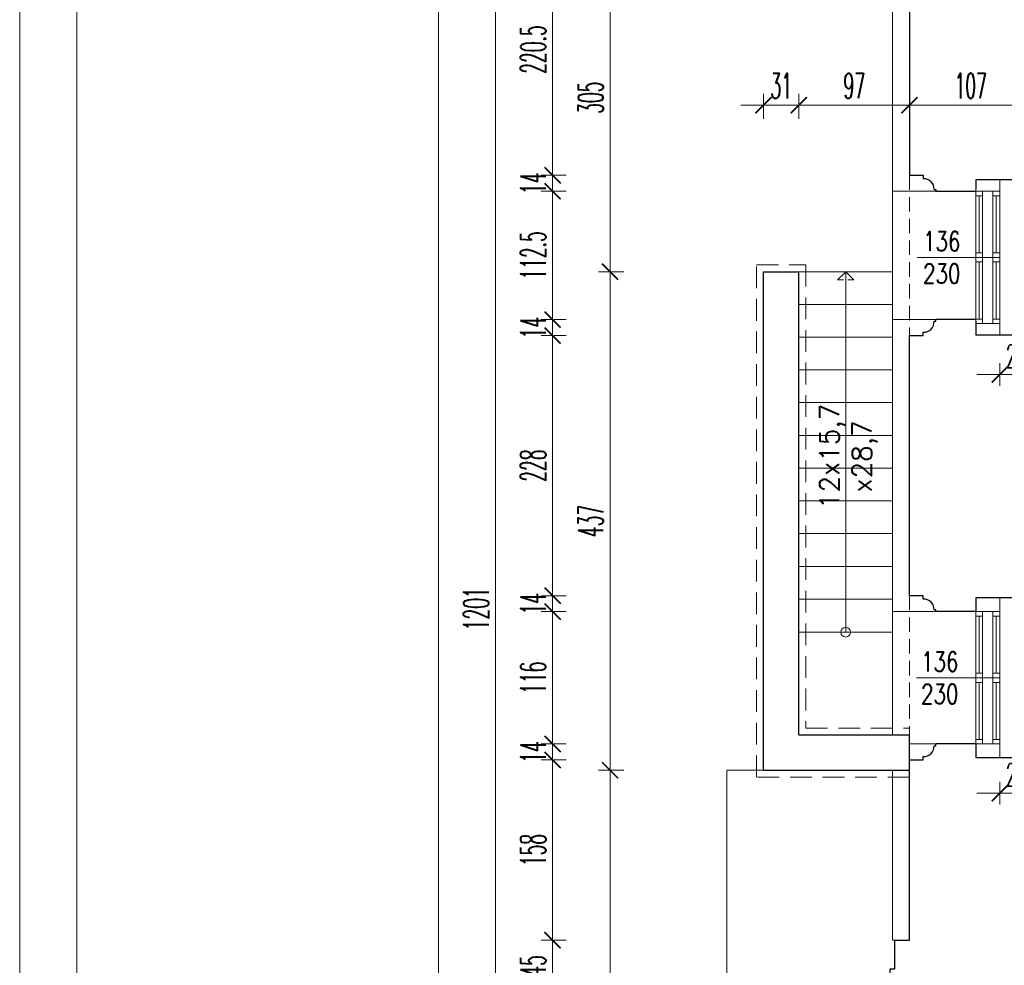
# Model space of a CAD drawing. Header units: millimetres. Extents: x -5207 to 173417, y -28809 to -6400.
# Tile 242 of 256: x 8146 to 9008, y -11400 to -10571. Entities that reach past the tile are written whole.
import ezdxf

# ---------------------------------------------------------------- set-up
doc = ezdxf.new("R2010")
doc.units = ezdxf.units.MM
doc.linetypes.add('HIDDEN', pattern=[9.525, 6.35, -3.175])
for name, color, linetype, lineweight in [('m_cienka', 6, 'Continuous', 5), ('m_stolarka', 52, 'Continuous', 9), ('m_tabela', 7, 'Continuous', 15), ('m_tekst', 7, 'Continuous', 13), ('m_wymiary', 1, 'Continuous', 9), ('m_ściany', 90, 'Continuous', 30)]:
    doc.layers.add(name, color=color, linetype=linetype, lineweight=lineweight)
doc.styles.add('styl1', font='simplex.shx', dxfattribs={"width": 0.75})
doc.styles.add('WYM', font='simplex.shx', dxfattribs={"width": 0.5})
doc.styles.add('XFINE', font='tahoma.ttf')
doc.dimstyles.new('ZOL_3DPROJEKT100', dxfattribs={"dimscale": 2, "dimtxt": 10, "dimasz": 5, "dimexe": 0, "dimexo": 0, "dimgap": 3, "dimtad": 1, "dimdec": 1, "dimrnd": 0.5, "dimdsep": 46, "dimtxsty": 'WYM', "dimblk1": 'YARA', "dimblk2": 'YARA', "dimsah": 1, "dimcen": 1.2, "dimdle": 6, "dimclrd": 1, "dimclre": 250, "dimclrt": 7, "dimadec": 1, "dimazin": 0, "dimtfac": 1, "dimtdec": 1, "dimtix": 1, "dimtmove": 2, "dimatfit": 3, "dimldrblk": 'WW', "dimfxl": 1, "dimfxlon": 1, "dimtolj": 1, "dimtzin": 0, "dimlwd": -1, "dimlwe": 0, "dimarcsym": 0})

# ---------------------------------------------------------------- blocks, each defined once
blk = doc.blocks.new('DIMTICK')
for p, q in [((0, 1), (0, -1)), ((-1, 0), (1, 0))]:
    blk.add_line(p, q)
at = {"const_width": 0.141}
blk.add_lwpolyline([(0.707, 0.707), (-0.707, -0.707)], dxfattribs=at)
blk = doc.blocks.new('YARA')
at = {"layer": 'm_wymiary'}
blk.add_blockref('DIMTICK', (0, 0), dxfattribs=at)
blk = doc.blocks.new('*D4326')
at = {"layer": 'Defpoints', "color": 0, "ltscale": 2, "transparency": 16777216}
for p in [(15193.45, -9604.17), (8808.45, -11688.27), (15193.45, -11684.77)]:
    blk.add_point(p, dxfattribs=at)
at = {"layer": 'm_wymiary', "color": 250, "linetype": 'HIDDEN', "lineweight": 0, "ltscale": 2, "transparency": 16777216}
for p, q in [((8808.45, -9616.17), (8808.45, -9604.17)), ((15193.45, -9616.17), (15193.45, -9604.17))]:
    blk.add_line(p, q, dxfattribs=at)
at = {"layer": 'm_wymiary', "color": 1, "ltscale": 2, "transparency": 16777216}
blk.add_line((8818.45, -9604.17), (15183.45, -9604.17), dxfattribs=at)
at = {"layer": 'm_wymiary', "color": 1, "ltscale": 2, "transparency": 16777216, "xscale": 10, "yscale": 10, "zscale": 10, "rotation": 180}
blk.add_blockref('YARA', (8808.45, -9604.17), dxfattribs=at)
at = {"layer": 'm_wymiary', "color": 1, "ltscale": 2, "transparency": 16777216, "xscale": 10, "yscale": 10, "zscale": 10}
blk.add_blockref('YARA', (15193.45, -9604.17), dxfattribs=at)
at = {"layer": 'm_wymiary', "color": 7, "ltscale": 2, "transparency": 16777216, "insert": (12000.95, -9587.17), "char_height": 22, "attachment_point": 5, "style": 'WYM'}
blk.add_mtext('\\A1;6385', dxfattribs=at)
blk = doc.blocks.new('WW')
at = {"ltscale": 2}
for p, q in [((3, 3), (-3, -3)), ((0, -3), (0, 3)), ((-6.31, 0), (6.1, 0))]:
    blk.add_line(p, q, dxfattribs=at)
blk = doc.blocks.new('*D4348')
at = {"layer": 'Defpoints', "color": 0, "ltscale": 2, "transparency": 16777216}
for p in [(8612.62, -11378.27), (8912.45, -11378.27), (8921.45, -11423.27)]:
    blk.add_point(p, dxfattribs=at)
at = {"layer": 'm_wymiary', "color": 250, "linetype": 'HIDDEN', "lineweight": 0, "ltscale": 2, "transparency": 16777216}
for p, q in [((8624.62, -11378.27), (8612.62, -11378.27)), ((8624.62, -11423.27), (8612.62, -11423.27))]:
    blk.add_line(p, q, dxfattribs=at)
at = {"layer": 'm_wymiary', "color": 1, "ltscale": 2, "transparency": 16777216}
blk.add_line((8612.62, -11413.27), (8612.62, -11388.27), dxfattribs=at)
at = {"layer": 'm_wymiary', "color": 1, "ltscale": 2, "transparency": 16777216, "xscale": 10, "yscale": 10, "zscale": 10}
for p, rotation in [((8612.62, -11378.27), 90), ((8612.62, -11423.27), 270)]:
    blk.add_blockref('YARA', p, dxfattribs=dict(at, rotation=rotation))
at = {"layer": 'm_wymiary', "color": 7, "ltscale": 2, "transparency": 16777216, "insert": (8595.62, -11400.77), "char_height": 22, "attachment_point": 5, "rotation": 90, "style": 'WYM'}
blk.add_mtext('\\A1;45', dxfattribs=at)
blk = doc.blocks.new('*D4349')
at = {"layer": 'Defpoints', "color": 0, "ltscale": 2, "transparency": 16777216}
for p in [(8612.62, -11220.27), (8925.45, -11220.27), (8912.45, -11378.27)]:
    blk.add_point(p, dxfattribs=at)
at = {"layer": 'm_wymiary', "color": 250, "linetype": 'HIDDEN', "lineweight": 0, "ltscale": 2, "transparency": 16777216}
for p, q in [((8624.62, -11220.27), (8612.62, -11220.27)), ((8624.62, -11378.27), (8612.62, -11378.27))]:
    blk.add_line(p, q, dxfattribs=at)
at = {"layer": 'm_wymiary', "color": 1, "ltscale": 2, "transparency": 16777216}
blk.add_line((8612.62, -11368.27), (8612.62, -11230.27), dxfattribs=at)
at = {"layer": 'm_wymiary', "color": 1, "ltscale": 2, "transparency": 16777216, "xscale": 10, "yscale": 10, "zscale": 10}
for p, rotation in [((8612.62, -11220.27), 90), ((8612.62, -11378.27), 270)]:
    blk.add_blockref('YARA', p, dxfattribs=dict(at, rotation=rotation))
at = {"layer": 'm_wymiary', "color": 7, "ltscale": 2, "transparency": 16777216, "insert": (8595.62, -11299.27), "char_height": 22, "attachment_point": 5, "rotation": 90, "style": 'WYM'}
blk.add_mtext('\\A1;158', dxfattribs=at)
blk = doc.blocks.new('*D4350')
at = {"layer": 'Defpoints', "color": 0, "ltscale": 2, "transparency": 16777216}
for p in [(8612.62, -11206.27), (8948.45, -11206.27), (8925.45, -11220.27)]:
    blk.add_point(p, dxfattribs=at)
at = {"layer": 'm_wymiary', "color": 1, "ltscale": 2, "transparency": 16777216}
for p, q in [((8612.62, -11196.27), (8612.62, -11186.27)), ((8612.62, -11220.27), (8612.62, -11206.27)), ((8612.62, -11230.27), (8612.62, -11240.27))]:
    blk.add_line(p, q, dxfattribs=at)
at = {"layer": 'm_wymiary', "color": 250, "linetype": 'HIDDEN', "lineweight": 0, "ltscale": 2, "transparency": 16777216}
for p, q in [((8624.62, -11206.27), (8612.62, -11206.27)), ((8624.62, -11220.27), (8612.62, -11220.27))]:
    blk.add_line(p, q, dxfattribs=at)
at = {"layer": 'm_wymiary', "color": 1, "ltscale": 2, "transparency": 16777216, "xscale": 10, "yscale": 10, "zscale": 10}
for p, rotation in [((8612.62, -11206.27), 270), ((8612.62, -11220.27), 90)]:
    blk.add_blockref('YARA', p, dxfattribs=dict(at, rotation=rotation))
at = {"layer": 'm_wymiary', "color": 7, "ltscale": 2, "transparency": 16777216, "insert": (8595.62, -11213.27), "char_height": 22, "attachment_point": 5, "rotation": 90, "style": 'WYM'}
blk.add_mtext('\\A1;14', dxfattribs=at)
blk = doc.blocks.new('*D4351')
at = {"layer": 'Defpoints', "color": 0, "ltscale": 2, "transparency": 16777216}
for p in [(8612.62, -11090.27), (8948.45, -11090.27), (8948.45, -11206.27)]:
    blk.add_point(p, dxfattribs=at)
at = {"layer": 'm_wymiary', "color": 250, "linetype": 'HIDDEN', "lineweight": 0, "ltscale": 2, "transparency": 16777216}
for p, q in [((8624.62, -11090.27), (8612.62, -11090.27)), ((8624.62, -11206.27), (8612.62, -11206.27))]:
    blk.add_line(p, q, dxfattribs=at)
at = {"layer": 'm_wymiary', "color": 1, "ltscale": 2, "transparency": 16777216}
blk.add_line((8612.62, -11196.27), (8612.62, -11100.27), dxfattribs=at)
at = {"layer": 'm_wymiary', "color": 1, "ltscale": 2, "transparency": 16777216, "xscale": 10, "yscale": 10, "zscale": 10}
for p, rotation in [((8612.62, -11090.27), 90), ((8612.62, -11206.27), 270)]:
    blk.add_blockref('YARA', p, dxfattribs=dict(at, rotation=rotation))
at = {"layer": 'm_wymiary', "color": 7, "ltscale": 2, "transparency": 16777216, "insert": (8595.62, -11148.27), "char_height": 22, "attachment_point": 5, "rotation": 90, "style": 'WYM'}
blk.add_mtext('\\A1;116', dxfattribs=at)
blk = doc.blocks.new('*D4352')
at = {"layer": 'Defpoints', "color": 0, "ltscale": 2, "transparency": 16777216}
for p in [(8612.62, -11076.27), (8925.45, -11076.27), (8948.45, -11090.27)]:
    blk.add_point(p, dxfattribs=at)
at = {"layer": 'm_wymiary', "color": 1, "ltscale": 2, "transparency": 16777216}
for p, q in [((8612.62, -11066.27), (8612.62, -11056.27)), ((8612.62, -11090.27), (8612.62, -11076.27)), ((8612.62, -11100.27), (8612.62, -11110.27))]:
    blk.add_line(p, q, dxfattribs=at)
at = {"layer": 'm_wymiary', "color": 250, "linetype": 'HIDDEN', "lineweight": 0, "ltscale": 2, "transparency": 16777216}
for p, q in [((8624.62, -11076.27), (8612.62, -11076.27)), ((8624.62, -11090.27), (8612.62, -11090.27))]:
    blk.add_line(p, q, dxfattribs=at)
at = {"layer": 'm_wymiary', "color": 1, "ltscale": 2, "transparency": 16777216, "xscale": 10, "yscale": 10, "zscale": 10}
for p, rotation in [((8612.62, -11076.27), 270), ((8612.62, -11090.27), 90)]:
    blk.add_blockref('YARA', p, dxfattribs=dict(at, rotation=rotation))
at = {"layer": 'm_wymiary', "color": 7, "ltscale": 2, "transparency": 16777216, "insert": (8595.62, -11083.27), "char_height": 22, "attachment_point": 5, "rotation": 90, "style": 'WYM'}
blk.add_mtext('\\A1;14', dxfattribs=at)
blk = doc.blocks.new('*D4353')
at = {"layer": 'Defpoints', "color": 0, "ltscale": 2, "transparency": 16777216}
for p in [(8612.62, -10848.27), (8925.45, -10848.27), (8925.45, -11076.27)]:
    blk.add_point(p, dxfattribs=at)
at = {"layer": 'm_wymiary', "color": 250, "linetype": 'HIDDEN', "lineweight": 0, "ltscale": 2, "transparency": 16777216}
for p, q in [((8624.62, -10848.27), (8612.62, -10848.27)), ((8624.62, -11076.27), (8612.62, -11076.27))]:
    blk.add_line(p, q, dxfattribs=at)
at = {"layer": 'm_wymiary', "color": 1, "ltscale": 2, "transparency": 16777216}
blk.add_line((8612.62, -11066.27), (8612.62, -10858.27), dxfattribs=at)
at = {"layer": 'm_wymiary', "color": 1, "ltscale": 2, "transparency": 16777216, "xscale": 10, "yscale": 10, "zscale": 10}
for p, rotation in [((8612.62, -10848.27), 90), ((8612.62, -11076.27), 270)]:
    blk.add_blockref('YARA', p, dxfattribs=dict(at, rotation=rotation))
at = {"layer": 'm_wymiary', "color": 7, "ltscale": 2, "transparency": 16777216, "insert": (8595.62, -10962.27), "char_height": 22, "attachment_point": 5, "rotation": 90, "style": 'WYM'}
blk.add_mtext('\\A1;228', dxfattribs=at)
blk = doc.blocks.new('*D4354')
at = {"layer": 'Defpoints', "color": 0, "ltscale": 2, "transparency": 16777216}
for p in [(8612.62, -10834.27), (8948.45, -10834.27), (8925.45, -10848.27)]:
    blk.add_point(p, dxfattribs=at)
at = {"layer": 'm_wymiary', "color": 1, "ltscale": 2, "transparency": 16777216}
for p, q in [((8612.62, -10824.27), (8612.62, -10814.27)), ((8612.62, -10848.27), (8612.62, -10834.27)), ((8612.62, -10858.27), (8612.62, -10868.27))]:
    blk.add_line(p, q, dxfattribs=at)
at = {"layer": 'm_wymiary', "color": 250, "linetype": 'HIDDEN', "lineweight": 0, "ltscale": 2, "transparency": 16777216}
for p, q in [((8624.62, -10834.27), (8612.62, -10834.27)), ((8624.62, -10848.27), (8612.62, -10848.27))]:
    blk.add_line(p, q, dxfattribs=at)
at = {"layer": 'm_wymiary', "color": 1, "ltscale": 2, "transparency": 16777216, "xscale": 10, "yscale": 10, "zscale": 10}
for p, rotation in [((8612.62, -10834.27), 270), ((8612.62, -10848.27), 90)]:
    blk.add_blockref('YARA', p, dxfattribs=dict(at, rotation=rotation))
at = {"layer": 'm_wymiary', "color": 7, "ltscale": 2, "transparency": 16777216, "insert": (8595.62, -10841.27), "char_height": 22, "attachment_point": 5, "rotation": 90, "style": 'WYM'}
blk.add_mtext('\\A1;14', dxfattribs=at)
blk = doc.blocks.new('*D4355')
at = {"layer": 'Defpoints', "color": 0, "ltscale": 2, "transparency": 16777216}
for p in [(8612.62, -10721.77), (8948.45, -10721.77), (8948.45, -10834.27)]:
    blk.add_point(p, dxfattribs=at)
at = {"layer": 'm_wymiary', "color": 250, "linetype": 'HIDDEN', "lineweight": 0, "ltscale": 2, "transparency": 16777216}
for p, q in [((8624.62, -10721.77), (8612.62, -10721.77)), ((8624.62, -10834.27), (8612.62, -10834.27))]:
    blk.add_line(p, q, dxfattribs=at)
at = {"layer": 'm_wymiary', "color": 1, "ltscale": 2, "transparency": 16777216}
blk.add_line((8612.62, -10824.27), (8612.62, -10731.77), dxfattribs=at)
at = {"layer": 'm_wymiary', "color": 1, "ltscale": 2, "transparency": 16777216, "xscale": 10, "yscale": 10, "zscale": 10}
for p, rotation in [((8612.62, -10721.77), 90), ((8612.62, -10834.27), 270)]:
    blk.add_blockref('YARA', p, dxfattribs=dict(at, rotation=rotation))
at = {"layer": 'm_wymiary', "color": 7, "ltscale": 2, "transparency": 16777216, "insert": (8595.62, -10778.02), "char_height": 22, "attachment_point": 5, "rotation": 90, "style": 'WYM'}
blk.add_mtext('\\A1;112.5', dxfattribs=at)
blk = doc.blocks.new('*D4356')
at = {"layer": 'Defpoints', "color": 0, "ltscale": 2, "transparency": 16777216}
for p in [(8612.62, -10707.77), (8925.45, -10707.77), (8948.45, -10721.77)]:
    blk.add_point(p, dxfattribs=at)
at = {"layer": 'm_wymiary', "color": 1, "ltscale": 2, "transparency": 16777216}
for p, q in [((8612.62, -10697.77), (8612.62, -10687.77)), ((8612.62, -10721.77), (8612.62, -10707.77)), ((8612.62, -10731.77), (8612.62, -10741.77))]:
    blk.add_line(p, q, dxfattribs=at)
at = {"layer": 'm_wymiary', "color": 250, "linetype": 'HIDDEN', "lineweight": 0, "ltscale": 2, "transparency": 16777216}
for p, q in [((8624.62, -10707.77), (8612.62, -10707.77)), ((8624.62, -10721.77), (8612.62, -10721.77))]:
    blk.add_line(p, q, dxfattribs=at)
at = {"layer": 'm_wymiary', "color": 1, "ltscale": 2, "transparency": 16777216, "xscale": 10, "yscale": 10, "zscale": 10}
for p, rotation in [((8612.62, -10707.77), 270), ((8612.62, -10721.77), 90)]:
    blk.add_blockref('YARA', p, dxfattribs=dict(at, rotation=rotation))
at = {"layer": 'm_wymiary', "color": 7, "ltscale": 2, "transparency": 16777216, "insert": (8595.62, -10714.77), "char_height": 22, "attachment_point": 5, "rotation": 90, "style": 'WYM'}
blk.add_mtext('\\A1;14', dxfattribs=at)
blk = doc.blocks.new('*D4357')
at = {"layer": 'Defpoints', "color": 0, "ltscale": 2, "transparency": 16777216}
for p in [(8612.62, -10487.27), (8925.45, -10487.27), (8925.45, -10707.77)]:
    blk.add_point(p, dxfattribs=at)
at = {"layer": 'm_wymiary', "color": 250, "linetype": 'HIDDEN', "lineweight": 0, "ltscale": 2, "transparency": 16777216}
for p, q in [((8624.62, -10487.27), (8612.62, -10487.27)), ((8624.62, -10707.77), (8612.62, -10707.77))]:
    blk.add_line(p, q, dxfattribs=at)
at = {"layer": 'm_wymiary', "color": 1, "ltscale": 2, "transparency": 16777216}
blk.add_line((8612.62, -10697.77), (8612.62, -10497.27), dxfattribs=at)
at = {"layer": 'm_wymiary', "color": 1, "ltscale": 2, "transparency": 16777216, "xscale": 10, "yscale": 10, "zscale": 10}
for p, rotation in [((8612.62, -10487.27), 90), ((8612.62, -10707.77), 270)]:
    blk.add_blockref('YARA', p, dxfattribs=dict(at, rotation=rotation))
at = {"layer": 'm_wymiary', "color": 7, "ltscale": 2, "transparency": 16777216, "insert": (8595.62, -10597.52), "char_height": 22, "attachment_point": 5, "rotation": 90, "style": 'WYM'}
blk.add_mtext('\\A1;220.5', dxfattribs=at)
blk = doc.blocks.new('*D4366')
at = {"layer": 'Defpoints', "color": 0, "ltscale": 2, "transparency": 16777216}
for p in [(9987.45, -10487.27), (8562.62, -11688.27), (8808.45, -11688.27)]:
    blk.add_point(p, dxfattribs=at)
at = {"layer": 'm_wymiary', "color": 250, "linetype": 'HIDDEN', "lineweight": 0, "ltscale": 2, "transparency": 16777216}
for p, q in [((8574.62, -10487.27), (8562.62, -10487.27)), ((8574.62, -11688.27), (8562.62, -11688.27))]:
    blk.add_line(p, q, dxfattribs=at)
at = {"layer": 'm_wymiary', "color": 1, "ltscale": 2, "transparency": 16777216}
blk.add_line((8562.62, -10497.27), (8562.62, -11678.27), dxfattribs=at)
at = {"layer": 'm_wymiary', "color": 1, "ltscale": 2, "transparency": 16777216, "xscale": 10, "yscale": 10, "zscale": 10}
for p, rotation in [((8562.62, -10487.27), 90), ((8562.62, -11688.27), 270)]:
    blk.add_blockref('YARA', p, dxfattribs=dict(at, rotation=rotation))
at = {"layer": 'm_wymiary', "color": 7, "ltscale": 2, "transparency": 16777216, "insert": (8545.62, -11087.77), "char_height": 22, "attachment_point": 5, "rotation": 90, "style": 'WYM'}
blk.add_mtext('\\A1;1201', dxfattribs=at)
blk = doc.blocks.new('*D4369')
at = {"layer": 'Defpoints', "color": 0, "ltscale": 2, "transparency": 16777216}
for p in [(9987.45, -9859.27), (8512.62, -13404.27), (9987.45, -13404.27)]:
    blk.add_point(p, dxfattribs=at)
at = {"layer": 'm_wymiary', "color": 250, "linetype": 'HIDDEN', "lineweight": 0, "ltscale": 2, "transparency": 16777216}
for p, q in [((8524.62, -9859.27), (8512.62, -9859.27)), ((8524.62, -13404.27), (8512.62, -13404.27))]:
    blk.add_line(p, q, dxfattribs=at)
at = {"layer": 'm_wymiary', "color": 1, "ltscale": 2, "transparency": 16777216}
blk.add_line((8512.62, -9869.27), (8512.62, -13394.27), dxfattribs=at)
at = {"layer": 'm_wymiary', "color": 1, "ltscale": 2, "transparency": 16777216, "xscale": 10, "yscale": 10, "zscale": 10}
for p, rotation in [((8512.62, -9859.27), 90), ((8512.62, -13404.27), 270)]:
    blk.add_blockref('YARA', p, dxfattribs=dict(at, rotation=rotation))
at = {"layer": 'm_wymiary', "color": 7, "ltscale": 2, "transparency": 16777216, "insert": (8495.62, -11631.77), "char_height": 22, "attachment_point": 5, "rotation": 90, "style": 'WYM'}
blk.add_mtext('\\A1;3545', dxfattribs=at)
blk = doc.blocks.new('*D4426')
at = {"layer": 'Defpoints', "color": 0, "ltscale": 2, "transparency": 16777216}
for p in [(8808.45, -9654.17), (8925.45, -10487.27), (8808.45, -11688.27)]:
    blk.add_point(p, dxfattribs=at)
at = {"layer": 'm_wymiary', "color": 250, "linetype": 'HIDDEN', "lineweight": 0, "ltscale": 2, "transparency": 16777216}
for p, q in [((8808.45, -9666.17), (8808.45, -9654.17)), ((8925.45, -9666.17), (8925.45, -9654.17))]:
    blk.add_line(p, q, dxfattribs=at)
at = {"layer": 'm_wymiary', "color": 1, "ltscale": 2, "transparency": 16777216}
blk.add_line((8915.45, -9654.17), (8818.45, -9654.17), dxfattribs=at)
at = {"layer": 'm_wymiary', "color": 1, "ltscale": 2, "transparency": 16777216, "xscale": 10, "yscale": 10, "zscale": 10, "rotation": 180}
blk.add_blockref('YARA', (8808.45, -9654.17), dxfattribs=at)
at = {"layer": 'm_wymiary', "color": 1, "ltscale": 2, "transparency": 16777216, "xscale": 10, "yscale": 10, "zscale": 10}
blk.add_blockref('YARA', (8925.45, -9654.17), dxfattribs=at)
at = {"layer": 'm_wymiary', "color": 7, "ltscale": 2, "transparency": 16777216, "insert": (8866.95, -9637.17), "char_height": 22, "attachment_point": 5, "style": 'WYM'}
blk.add_mtext('\\A1;117', dxfattribs=at)
blk = doc.blocks.new('*D4722')
at = {"layer": 'Defpoints', "color": 0, "ltscale": 2, "transparency": 16777216}
for p in [(8828.45, -10646.33), (8797.45, -10792.27), (8828.45, -10792.27)]:
    blk.add_point(p, dxfattribs=at)
at = {"layer": 'm_wymiary', "color": 1, "ltscale": 2, "transparency": 16777216}
for p, q in [((8787.45, -10646.33), (8777.45, -10646.33)), ((8797.45, -10646.33), (8828.45, -10646.33)), ((8838.45, -10646.33), (8848.45, -10646.33))]:
    blk.add_line(p, q, dxfattribs=at)
at = {"layer": 'm_wymiary', "color": 250, "linetype": 'HIDDEN', "lineweight": 0, "ltscale": 2, "transparency": 16777216}
for p, q in [((8797.45, -10658.33), (8797.45, -10646.33)), ((8828.45, -10658.33), (8828.45, -10646.33))]:
    blk.add_line(p, q, dxfattribs=at)
at = {"layer": 'm_wymiary', "color": 1, "ltscale": 2, "transparency": 16777216, "xscale": 10, "yscale": 10, "zscale": 10}
blk.add_blockref('YARA', (8797.45, -10646.33), dxfattribs=at)
at = {"layer": 'm_wymiary', "color": 1, "ltscale": 2, "transparency": 16777216, "xscale": 10, "yscale": 10, "zscale": 10, "rotation": 180}
blk.add_blockref('YARA', (8828.45, -10646.33), dxfattribs=at)
at = {"layer": 'm_wymiary', "color": 7, "ltscale": 2, "transparency": 16777216, "insert": (8812.95, -10629.33), "char_height": 22, "attachment_point": 5, "style": 'WYM'}
blk.add_mtext('\\A1;31', dxfattribs=at)
blk = doc.blocks.new('*D4723')
at = {"layer": 'Defpoints', "color": 0, "ltscale": 2, "transparency": 16777216}
for p in [(8925.45, -10646.33), (8925.45, -10667.89), (8828.45, -10792.27)]:
    blk.add_point(p, dxfattribs=at)
at = {"layer": 'm_wymiary', "color": 250, "linetype": 'HIDDEN', "lineweight": 0, "ltscale": 2, "transparency": 16777216}
for p, q in [((8828.45, -10658.33), (8828.45, -10646.33)), ((8925.45, -10658.33), (8925.45, -10646.33))]:
    blk.add_line(p, q, dxfattribs=at)
at = {"layer": 'm_wymiary', "color": 1, "ltscale": 2, "transparency": 16777216}
blk.add_line((8838.45, -10646.33), (8915.45, -10646.33), dxfattribs=at)
at = {"layer": 'm_wymiary', "color": 1, "ltscale": 2, "transparency": 16777216, "xscale": 10, "yscale": 10, "zscale": 10, "rotation": 180}
blk.add_blockref('YARA', (8828.45, -10646.33), dxfattribs=at)
at = {"layer": 'm_wymiary', "color": 1, "ltscale": 2, "transparency": 16777216, "xscale": 10, "yscale": 10, "zscale": 10}
blk.add_blockref('YARA', (8925.45, -10646.33), dxfattribs=at)
at = {"layer": 'm_wymiary', "color": 7, "ltscale": 2, "transparency": 16777216, "insert": (8876.95, -10629.33), "char_height": 22, "attachment_point": 5, "style": 'WYM'}
blk.add_mtext('\\A1;97', dxfattribs=at)
blk = doc.blocks.new('*D4724')
at = {"layer": 'Defpoints', "color": 0, "ltscale": 2, "transparency": 16777216}
for p in [(9032.45, -10646.33), (8925.45, -10667.89), (9032.45, -10667.89)]:
    blk.add_point(p, dxfattribs=at)
at = {"layer": 'm_wymiary', "color": 250, "linetype": 'HIDDEN', "lineweight": 0, "ltscale": 2, "transparency": 16777216}
for p, q in [((8925.45, -10658.33), (8925.45, -10646.33)), ((9032.45, -10658.33), (9032.45, -10646.33))]:
    blk.add_line(p, q, dxfattribs=at)
at = {"layer": 'm_wymiary', "color": 1, "ltscale": 2, "transparency": 16777216}
blk.add_line((8935.45, -10646.33), (9022.45, -10646.33), dxfattribs=at)
at = {"layer": 'm_wymiary', "color": 1, "ltscale": 2, "transparency": 16777216, "xscale": 10, "yscale": 10, "zscale": 10, "rotation": 180}
blk.add_blockref('YARA', (8925.45, -10646.33), dxfattribs=at)
at = {"layer": 'm_wymiary', "color": 1, "ltscale": 2, "transparency": 16777216, "xscale": 10, "yscale": 10, "zscale": 10}
blk.add_blockref('YARA', (9032.45, -10646.33), dxfattribs=at)
at = {"layer": 'm_wymiary', "color": 7, "ltscale": 2, "transparency": 16777216, "insert": (8978.95, -10629.33), "char_height": 22, "attachment_point": 5, "style": 'WYM'}
blk.add_mtext('\\A1;107', dxfattribs=at)
blk = doc.blocks.new('*D4725')
at = {"layer": 'Defpoints', "color": 0, "ltscale": 2, "transparency": 16777216}
for p in [(8925.45, -10487.27), (8662.99, -10792.27), (8846.57, -10792.27)]:
    blk.add_point(p, dxfattribs=at)
at = {"layer": 'm_wymiary', "color": 250, "linetype": 'HIDDEN', "lineweight": 0, "ltscale": 2, "transparency": 16777216}
for p, q in [((8674.99, -10487.27), (8662.99, -10487.27)), ((8674.99, -10792.27), (8662.99, -10792.27))]:
    blk.add_line(p, q, dxfattribs=at)
at = {"layer": 'm_wymiary', "color": 1, "ltscale": 2, "transparency": 16777216}
blk.add_line((8662.99, -10497.27), (8662.99, -10782.27), dxfattribs=at)
at = {"layer": 'm_wymiary', "color": 1, "ltscale": 2, "transparency": 16777216, "xscale": 10, "yscale": 10, "zscale": 10}
for p, rotation in [((8662.99, -10487.27), 90), ((8662.99, -10792.27), 270)]:
    blk.add_blockref('YARA', p, dxfattribs=dict(at, rotation=rotation))
at = {"layer": 'm_wymiary', "color": 7, "ltscale": 2, "transparency": 16777216, "insert": (8645.99, -10639.77), "char_height": 22, "attachment_point": 5, "rotation": 90, "style": 'WYM'}
blk.add_mtext('\\A1;305', dxfattribs=at)
blk = doc.blocks.new('*D4726')
at = {"layer": 'Defpoints', "color": 0, "ltscale": 2, "transparency": 16777216}
for p in [(8846.57, -10792.27), (8662.99, -11229.27), (8797.45, -11229.27)]:
    blk.add_point(p, dxfattribs=at)
at = {"layer": 'm_wymiary', "color": 250, "linetype": 'HIDDEN', "lineweight": 0, "ltscale": 2, "transparency": 16777216}
for p, q in [((8674.99, -10792.27), (8662.99, -10792.27)), ((8674.99, -11229.27), (8662.99, -11229.27))]:
    blk.add_line(p, q, dxfattribs=at)
at = {"layer": 'm_wymiary', "color": 1, "ltscale": 2, "transparency": 16777216}
blk.add_line((8662.99, -10802.27), (8662.99, -11219.27), dxfattribs=at)
at = {"layer": 'm_wymiary', "color": 1, "ltscale": 2, "transparency": 16777216, "xscale": 10, "yscale": 10, "zscale": 10}
for p, rotation in [((8662.99, -10792.27), 90), ((8662.99, -11229.27), 270)]:
    blk.add_blockref('YARA', p, dxfattribs=dict(at, rotation=rotation))
at = {"layer": 'm_wymiary', "color": 7, "ltscale": 2, "transparency": 16777216, "insert": (8645.99, -11010.77), "char_height": 22, "attachment_point": 5, "rotation": 90, "style": 'WYM'}
blk.add_mtext('\\A1;437', dxfattribs=at)
blk = doc.blocks.new('*D4727')
at = {"layer": 'Defpoints', "color": 0, "ltscale": 2, "transparency": 16777216}
for p in [(8797.45, -11229.27), (8662.99, -11688.27), (8808.45, -11688.27)]:
    blk.add_point(p, dxfattribs=at)
at = {"layer": 'm_wymiary', "color": 250, "linetype": 'HIDDEN', "lineweight": 0, "ltscale": 2, "transparency": 16777216}
for p, q in [((8674.99, -11229.27), (8662.99, -11229.27)), ((8674.99, -11688.27), (8662.99, -11688.27))]:
    blk.add_line(p, q, dxfattribs=at)
at = {"layer": 'm_wymiary', "color": 1, "ltscale": 2, "transparency": 16777216}
blk.add_line((8662.99, -11239.27), (8662.99, -11678.27), dxfattribs=at)
at = {"layer": 'm_wymiary', "color": 1, "ltscale": 2, "transparency": 16777216, "xscale": 10, "yscale": 10, "zscale": 10}
for p, rotation in [((8662.99, -11229.27), 90), ((8662.99, -11688.27), 270)]:
    blk.add_blockref('YARA', p, dxfattribs=dict(at, rotation=rotation))
at = {"layer": 'm_wymiary', "color": 7, "ltscale": 2, "transparency": 16777216, "insert": (8645.99, -11458.77), "char_height": 22, "attachment_point": 5, "rotation": 90, "style": 'WYM'}
blk.add_mtext('\\A1;459', dxfattribs=at)
blk = doc.blocks.new('*D5220')
at = {"layer": 'Defpoints', "color": 0, "transparency": 16777216}
for p in [(9004.45, -10847.77), (9032.45, -10847.77), (9032.45, -10882.43)]:
    blk.add_point(p, dxfattribs=at)
at = {"layer": 'm_wymiary', "color": 1, "transparency": 16777216}
for p, q in [((8994.45, -10882.43), (8984.45, -10882.43)), ((9004.45, -10882.43), (9032.45, -10882.43)), ((9042.45, -10882.43), (9052.45, -10882.43))]:
    blk.add_line(p, q, dxfattribs=at)
at = {"layer": 'm_wymiary', "color": 250, "linetype": 'HIDDEN', "lineweight": 0, "transparency": 16777216}
for p, q in [((9004.45, -10880.43), (9004.45, -10882.43)), ((9032.45, -10880.43), (9032.45, -10882.43))]:
    blk.add_line(p, q, dxfattribs=at)
at = {"layer": 'm_wymiary', "color": 1, "transparency": 16777216, "xscale": 10, "yscale": 10, "zscale": 10}
blk.add_blockref('YARA', (9004.45, -10882.43), dxfattribs=at)
at = {"layer": 'm_wymiary', "color": 1, "transparency": 16777216, "xscale": 10, "yscale": 10, "zscale": 10, "rotation": 180}
blk.add_blockref('YARA', (9032.45, -10882.43), dxfattribs=at)
at = {"layer": 'm_wymiary', "color": 7, "transparency": 16777216, "insert": (9018.45, -10866.43), "char_height": 20, "attachment_point": 5, "style": 'WYM'}
blk.add_mtext('\\A1;28', dxfattribs=at)
blk = doc.blocks.new('*D5319')
at = {"layer": 'Defpoints', "color": 0, "transparency": 16777216}
for p in [(9004.45, -11218.27), (9032.45, -11218.27), (9032.45, -11249.38)]:
    blk.add_point(p, dxfattribs=at)
at = {"layer": 'm_wymiary', "color": 1, "transparency": 16777216}
for p, q in [((8994.45, -11249.38), (8984.45, -11249.38)), ((9004.45, -11249.38), (9032.45, -11249.38)), ((9042.45, -11249.38), (9052.45, -11249.38))]:
    blk.add_line(p, q, dxfattribs=at)
at = {"layer": 'm_wymiary', "color": 250, "linetype": 'HIDDEN', "lineweight": 0, "transparency": 16777216}
for p, q in [((9004.45, -11247.38), (9004.45, -11249.38)), ((9032.45, -11247.38), (9032.45, -11249.38))]:
    blk.add_line(p, q, dxfattribs=at)
at = {"layer": 'm_wymiary', "color": 1, "transparency": 16777216, "xscale": 10, "yscale": 10, "zscale": 10}
blk.add_blockref('YARA', (9004.45, -11249.38), dxfattribs=at)
at = {"layer": 'm_wymiary', "color": 1, "transparency": 16777216, "xscale": 10, "yscale": 10, "zscale": 10, "rotation": 180}
blk.add_blockref('YARA', (9032.45, -11249.38), dxfattribs=at)
at = {"layer": 'm_wymiary', "color": 7, "transparency": 16777216, "insert": (9018.45, -11233.38), "char_height": 20, "attachment_point": 5, "style": 'WYM'}
blk.add_mtext('\\A1;28', dxfattribs=at)

msp = doc.modelspace()

# ---------------------------------------------------------------- linework, layer by layer
at = {"layer": 'm_cienka', "linetype": 'HIDDEN', "ltscale": 2}
for p, q in [((8925.447, -10707.7708), (8925.447, -10848.2708)), ((8925.447, -11076.2708), (8925.447, -11220.2708))]:
    msp.add_line(p, q, dxfattribs=at)
at = {"layer": 'm_cienka', "ltscale": 2}
for p, q in [((8948.447, -10721.7708), (8910.447, -10721.7708)), ((8828.447, -10792.2708), (8910.447, -10792.2708)), ((8869.447, -11108.2708), (8869.447, -10792.2708)), ((8828.447, -10820.9708), (8910.447, -10820.9708)), ((8948.447, -10834.2708), (8910.447, -10834.2708)), ((8828.447, -10849.6708), (8910.447, -10849.6708)), ((8828.447, -10878.3708), (8910.447, -10878.3708)), ((8828.447, -10907.0708), (8910.447, -10907.0708)), ((8828.447, -10935.7708), (8910.447, -10935.7708)), ((8828.447, -10964.4708), (8910.447, -10964.4708)), ((8828.447, -10993.1708), (8910.447, -10993.1708)), ((8828.447, -11021.8708), (8910.447, -11021.8708)), ((8828.447, -11050.5708), (8910.447, -11050.5708)), ((8828.447, -11079.2708), (8910.447, -11079.2708)), ((8948.447, -11090.2708), (8910.447, -11090.2708)), ((8828.447, -11108.2708), (8910.447, -11108.2708)), ((8948.447, -11206.2708), (8925.447, -11206.2708)), ((8765.447, -11673.2708), (8765.447, -11229.2708)), ((8765.447, -11229.2708), (8797.447, -11229.2708))]:
    msp.add_line(p, q, dxfattribs=at)
at = {"layer": 'm_cienka', "ltscale": 3}
for p, q in [((9004.447, -10779.7708), (8932.1873, -10779.7708)), ((9004.447, -11148.2708), (8931.5183, -11148.2708))]:
    msp.add_line(p, q, dxfattribs=at)
at = {"layer": 'm_cienka', "ltscale": 2}
for points in [[(8910.447, -11198.2708), (8910.447, -10472.2708), (9980.447, -10472.2708)], [(8912.447, -11378.2708), (8910.447, -11378.2708), (8910.447, -11229.2708)]]:
    msp.add_lwpolyline(points, dxfattribs=at)
at = {"layer": 'm_cienka', "linetype": 'HIDDEN', "ltscale": 3}
msp.add_lwpolyline([(8925.447, -11235.2708), (8791.447, -11235.2708), (8791.447, -10786.2708), (8834.447, -10786.2708), (8834.447, -11192.2708), (8925.447, -11192.2708), (8925.447, -11198.2708)], dxfattribs=at)
at = {"layer": 'm_cienka'}
msp.add_lwpolyline([(8871.4402, -10799.4694), (8876.6456, -10799.4694), (8869.447, -10792.2708), (8862.2484, -10799.4694), (8867.4538, -10799.4694)], dxfattribs=at)
at = {"layer": 'm_cienka', "ltscale": 2}
msp.add_circle((8869.447, -11108.2708), 4.2455, dxfattribs=at)
at = {"layer": 'm_stolarka', "ltscale": 2}
for p, q in [((8983.447, -10711.7708), (8983.447, -10847.7708)), ((9004.447, -10711.7708), (9004.447, -10847.7708)), ((9004.447, -10721.7708), (8983.447, -10721.7708)), ((8989.447, -10721.7708), (8989.447, -10837.7708)), ((8998.447, -10721.7708), (8998.447, -10837.7708)), ((8989.447, -10725.7708), (8983.447, -10725.7708)), ((8986.447, -10775.7708), (8986.447, -10725.7708)), ((9004.447, -10725.7708), (8998.447, -10725.7708)), ((9001.447, -10775.7708), (9001.447, -10725.7708)), ((8989.447, -10775.7708), (8983.447, -10775.7708)), ((9004.447, -10775.7708), (8998.447, -10775.7708)), ((8989.447, -10779.7708), (8983.447, -10779.7708)), ((8989.447, -10783.7708), (8983.447, -10783.7708)), ((8986.447, -10833.7708), (8986.447, -10783.7708)), ((9004.447, -10779.7708), (8998.447, -10779.7708)), ((9004.447, -10783.7708), (8998.447, -10783.7708)), ((9001.447, -10833.7708), (9001.447, -10783.7708)), ((8989.447, -10833.7708), (8983.447, -10833.7708)), ((9004.447, -10833.7708), (8998.447, -10833.7708)), ((9004.447, -10837.7708), (8983.447, -10837.7708)), ((8983.447, -11078.2708), (8983.447, -11218.2708)), ((9004.447, -11078.2708), (9004.447, -11218.2708)), ((9004.447, -11090.2708), (8983.447, -11090.2708)), ((8989.447, -11094.2708), (8983.447, -11094.2708)), ((8986.447, -11144.2708), (8986.447, -11094.2708)), ((8989.447, -11090.2708), (8989.447, -11206.2708)), ((8998.447, -11090.2708), (8998.447, -11206.2708)), ((9004.447, -11094.2708), (8998.447, -11094.2708)), ((9001.447, -11144.2708), (9001.447, -11094.2708)), ((8989.447, -11144.2708), (8983.447, -11144.2708)), ((9004.447, -11144.2708), (8998.447, -11144.2708)), ((8989.447, -11148.2708), (8983.447, -11148.2708)), ((8989.447, -11152.2708), (8983.447, -11152.2708)), ((8986.447, -11202.2708), (8986.447, -11152.2708)), ((9004.447, -11148.2708), (8998.447, -11148.2708)), ((9004.447, -11152.2708), (8998.447, -11152.2708)), ((9001.447, -11202.2708), (9001.447, -11152.2708)), ((8989.447, -11202.2708), (8983.447, -11202.2708)), ((9004.447, -11206.2708), (8983.447, -11206.2708)), ((9004.447, -11202.2708), (8998.447, -11202.2708))]:
    msp.add_line(p, q, dxfattribs=at)
at = {"layer": 'm_tabela'}
for p, q in [((8145.673, -8694.2257), (8145.673, -14634.2257)), ((8195.673, -8744.2257), (8195.673, -14584.2257))]:
    msp.add_line(p, q, dxfattribs=at)
at = {"layer": 'm_ściany', "ltscale": 2}
for p, q in [((8925.447, -10487.2708), (8925.447, -10707.7708)), ((8925.447, -10707.7708), (8937.447, -10707.7708)), ((8937.447, -10707.7708), (8937.447, -10710.7708)), ((8983.447, -10711.7708), (8983.447, -10719.7708)), ((8946.947, -10720.2708), (8948.447, -10720.2708)), ((8948.447, -10720.2708), (8948.447, -10721.7708)), ((8948.447, -10721.7708), (8983.447, -10721.7708)), ((8797.447, -11229.2708), (8797.447, -10792.2708)), ((8797.447, -10792.2708), (8828.447, -10792.2708)), ((8828.447, -11198.2708), (8828.447, -10792.2708)), ((8983.447, -10834.2708), (8948.447, -10834.2708)), ((8983.447, -10835.7708), (8983.447, -10847.7708)), ((9032.447, -11078.2708), (8983.447, -11078.2708)), ((8983.447, -11078.2708), (8983.447, -11090.2708)), ((8983.447, -11090.2708), (8948.447, -11090.2708)), ((8828.447, -11198.2708), (8925.447, -11198.2708)), ((8925.447, -11220.2708), (8925.447, -11198.2708)), ((8983.447, -11206.2708), (8948.447, -11206.2708)), ((8983.447, -11206.2708), (8983.447, -11218.2708)), ((9032.447, -11218.2708), (8983.447, -11218.2708)), ((8797.447, -11229.2708), (8925.447, -11229.2708))]:
    msp.add_line(p, q, dxfattribs=at)
at = {"layer": 'm_ściany', "ltscale": 3}
for p, q in [((9039.447, -10711.7708), (8983.447, -10711.7708)), ((9032.447, -10847.7708), (8983.447, -10847.7708))]:
    msp.add_line(p, q, dxfattribs=at)
at = {"layer": 'm_ściany', "ltscale": 2}
for points in [[(8948.447, -11090.2708), (8948.447, -11088.7708), (8946.947, -11088.7708, 0.44009543), (8937.447, -11079.2708), (8937.447, -11076.2708), (8925.447, -11076.2708), (8925.447, -10848.2708), (8937.447, -10848.2708), (8937.447, -10845.2708, 0.44009543), (8946.947, -10835.7708), (8948.447, -10835.7708), (8948.447, -10834.2708)], [(9032.447, -11412.2708), (8983.447, -11412.2708), (8983.447, -11423.2708), (8921.447, -11423.2708), (8921.447, -11420.2708), (8916.447, -11420.2708), (8916.447, -11417.2708), (8912.447, -11417.2708), (8912.447, -11413.2708), (8908.447, -11413.2708), (8908.447, -11403.2708), (8912.447, -11403.2708), (8912.447, -11378.2708), (8925.447, -11378.2708), (8925.447, -11220.2708), (8937.447, -11220.2708), (8937.447, -11217.2708, 0.44009543), (8946.947, -11207.7708), (8948.447, -11207.7708), (8948.447, -11206.2708)]]:
    msp.add_lwpolyline(points, format="xyb", dxfattribs=at)
msp.add_arc((8937.8457, -10719.8721), 9.1101, 357.4918498, 92.5081502, dxfattribs=at)

# ---------------------------------------------------------------- texts
at = {"layer": 'm_tekst', "ltscale": 3, "char_height": 17, "attachment_point": 5, "style": 'styl1'}
for insert in [(8953.631, -10779.7708), (8951.8703, -11148.2708)]:
    msp.add_mtext_dynamic_manual_height_columns('136\\P230', width=67.251705, gutter_width=350, heights=[0], dxfattribs=dict(at, insert=insert))
at = {"layer": 'm_tekst', "insert": (8846.8203, -10954.2025), "char_height": 17, "attachment_point": 2, "rotation": 90, "style": 'XFINE'}
msp.add_mtext('{\\Fsimplex|c238;12x15,7\\Px28,7}', dxfattribs=at)

# ---------------------------------------------------------------- dimensions: what is measured, and where the dimension line sits
at = {"layer": 'm_wymiary', "ltscale": 2}
for base, p1, p2, picture, middle in [((15193.447, -9604.1695), (8808.447, -11688.2708), (15193.447, -11684.7708), '*D4326', (12000.947, -9587.1695)), ((8808.447, -9654.1695), (8925.447, -10487.2708), (8808.447, -11688.2708), '*D4426', (8866.947, -9637.1695)), ((8828.447, -10646.3336), (8797.447, -10792.2708), (8828.447, -10792.2708), '*D4722', (8812.947, -10629.3336)), ((8925.447, -10646.3336), (8828.447, -10792.2708), (8925.447, -10667.8892), '*D4723', (8876.947, -10629.3336)), ((9032.447, -10646.3336), (8925.447, -10667.8892), (9032.447, -10667.8892), '*D4724', (8978.947, -10629.3336))]:
    dim = msp.add_linear_dim(base=base, p1=p1, p2=p2, dimstyle='ZOL_3DPROJEKT100', override={"dimtxt": 11, "dimfxl": 6}, dxfattribs=at)
    dim.commit()
    dim.dimension.update_dxf_attribs({"geometry": picture, "text_midpoint": middle})
for base, p1, p2, picture, middle in [((8512.6202, -13404.2708), (9987.447, -9859.2708), (9987.447, -13404.2708), '*D4369', (8495.6202, -11631.7708)), ((8562.6202, -11688.2708), (9987.447, -10487.2708), (8808.447, -11688.2708), '*D4366', (8545.6202, -11087.7708)), ((8612.6202, -10487.2708), (8925.447, -10707.7708), (8925.447, -10487.2708), '*D4357', (8595.6202, -10597.5208)), ((8662.9852, -10792.2708), (8925.447, -10487.2708), (8846.5729, -10792.2708), '*D4725', (8645.9852, -10639.7708)), ((8612.6202, -10707.7708), (8948.447, -10721.7708), (8925.447, -10707.7708), '*D4356', (8595.6202, -10714.7708)), ((8612.6202, -10721.7708), (8948.447, -10834.2708), (8948.447, -10721.7708), '*D4355', (8595.6202, -10778.0208)), ((8662.9852, -11229.2708), (8846.5729, -10792.2708), (8797.447, -11229.2708), '*D4726', (8645.9852, -11010.7708)), ((8612.6202, -10834.2708), (8925.447, -10848.2708), (8948.447, -10834.2708), '*D4354', (8595.6202, -10841.2708)), ((8612.6202, -10848.2708), (8925.447, -11076.2708), (8925.447, -10848.2708), '*D4353', (8595.6202, -10962.2708)), ((8612.6202, -11076.2708), (8948.447, -11090.2708), (8925.447, -11076.2708), '*D4352', (8595.6202, -11083.2708)), ((8612.6202, -11090.2708), (8948.447, -11206.2708), (8948.447, -11090.2708), '*D4351', (8595.6202, -11148.2708)), ((8612.6202, -11206.2708), (8925.447, -11220.2708), (8948.447, -11206.2708), '*D4350', (8595.6202, -11213.2708)), ((8612.6202, -11220.2708), (8912.447, -11378.2708), (8925.447, -11220.2708), '*D4349', (8595.6202, -11299.2708)), ((8662.9852, -11688.2708), (8797.447, -11229.2708), (8808.447, -11688.2708), '*D4727', (8645.9852, -11458.7708)), ((8612.6202, -11378.2708), (8921.447, -11423.2708), (8912.447, -11378.2708), '*D4348', (8595.6202, -11400.7708))]:
    dim = msp.add_linear_dim(base=base, p1=p1, p2=p2, angle=90, dimstyle='ZOL_3DPROJEKT100', override={"dimtxt": 11, "dimfxl": 6}, dxfattribs=at)
    dim.commit()
    dim.dimension.update_dxf_attribs({"geometry": picture, "text_midpoint": middle})
at = {"layer": 'm_wymiary'}
for base, p1, p2, picture, middle in [((9032.447, -10882.4333), (9004.447, -10847.7708), (9032.447, -10847.7708), '*D5220', (9018.447, -10866.4333)), ((9032.447, -11249.3786), (9004.447, -11218.2708), (9032.447, -11218.2708), '*D5319', (9018.447, -11233.3786))]:
    dim = msp.add_linear_dim(base=base, p1=p1, p2=p2, dimstyle='ZOL_3DPROJEKT100', dxfattribs=at)
    dim.commit()
    dim.dimension.update_dxf_attribs({"geometry": picture, "text_midpoint": middle})

doc.saveas('drawing.dxf')
